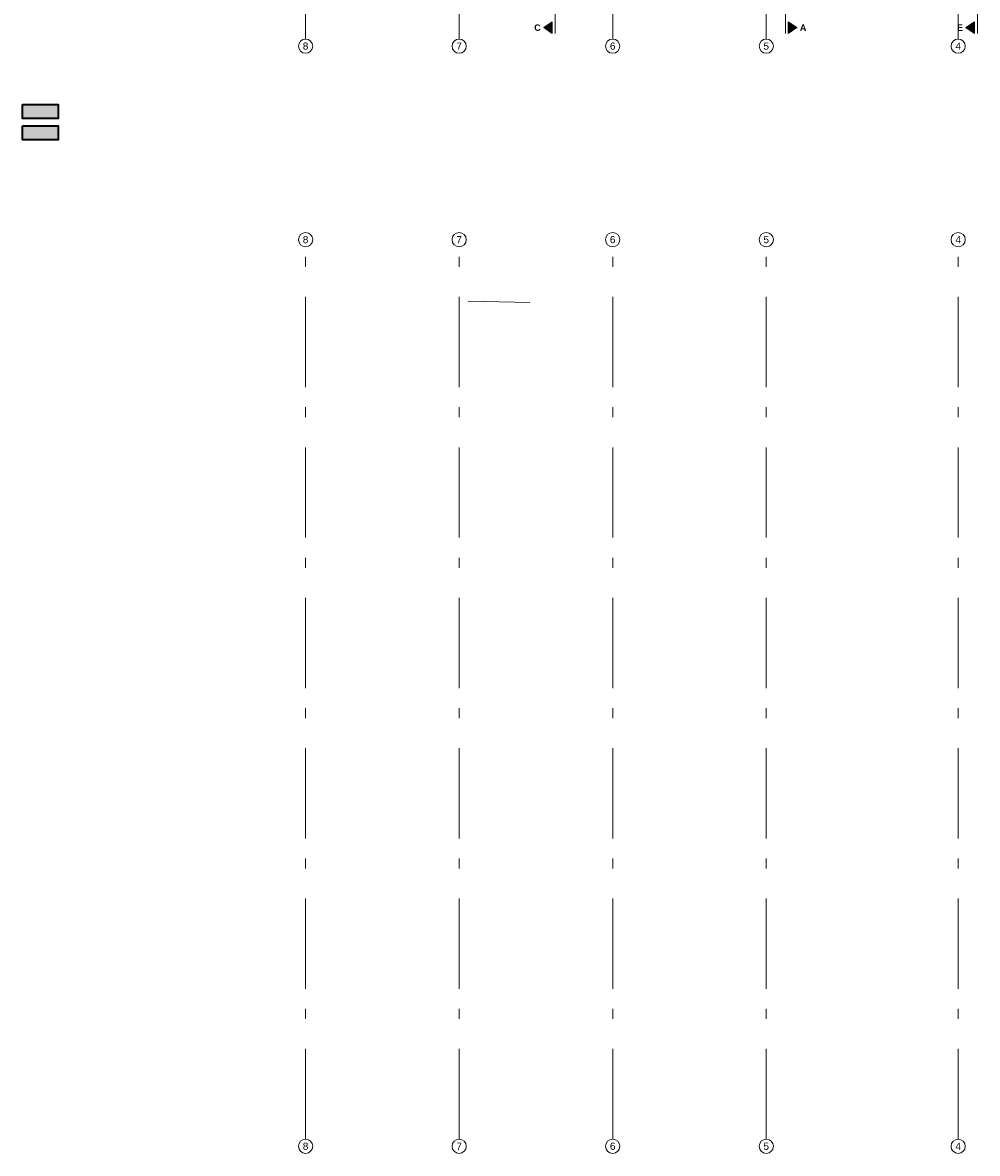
# Model space of a CAD drawing. Header units: metres. Extents: x -49 to 152, y -127 to 99.
# Tile 2 of 177: x -49 to -16, y -66 to -26. Entities that reach past the tile are written whole.
import ezdxf

# ---------------------------------------------------------------- set-up
doc = ezdxf.new("R2010")
doc.units = ezdxf.units.M
doc.linetypes.add('Achsen 01', pattern=[5.291531, 3.175, -1.058062, 0.352704, -0.705764])
doc.linetypes.add('ISO-08 Lang kurz gestrichelt', pattern=[9.144, 6.096, -0.762, 1.524, -0.762])
for name, color, linetype, lineweight, true_color in [('021_DA-Oberlichter. Dachausstieg', 7, 'ISO-08 Lang kurz gestrichelt', 18, 0x777777), ('031_Metallbauarbeiten-350 Lamellendecke DS', 7, 'Continuous', 35, 0x666666), ('AV1-Achsen', 1, 'Achsen 01', 18, 0xff0000)]:
    doc.layers.add(name, color=color, linetype=linetype, lineweight=lineweight, true_color=true_color)
for name, color, linetype, lineweight in [('_GRU (2D)', 7, 'Continuous', 9), ('_OG 3 - DS (2D)', 7, 'Continuous', 9), ('AV1-Schnitt Achsen', 7, 'Achsen 01', 18)]:
    doc.layers.add(name, color=color, linetype=linetype, lineweight=lineweight)
doc.styles.add('Arial', font='arial.ttf')
doc.styles.add('Arial (bold)', font='arialbd.ttf')

# ---------------------------------------------------------------- blocks, each defined once
blk = doc.blocks.new('OG 3 - DS (2D)')
at = {"layer": '031_Metallbauarbeiten-350 Lamellendecke DS', "linetype": 'Continuous', "lineweight": 0, "transparency": 33554508}
for color, points in [(5, [(-49.1, -28.8), (-47.85, -28.8), (-47.85, -29.3), (-49.1, -29.3)]), (240, [(-49.1, -29.55), (-47.85, -29.55), (-47.85, -30.05), (-49.1, -30.05)])]:
    blk.add_hatch(color=color, dxfattribs=at).paths.add_polyline_path(points)
at = {"layer": '031_Metallbauarbeiten-350 Lamellendecke DS', "color": 251, "linetype": 'Continuous', "lineweight": 35, "transparency": 33554687, "flags": 128}
for points in [[(-49.1, -28.8), (-47.85, -28.8), (-47.85, -29.3), (-49.1, -29.3)], [(-49.1, -29.55), (-47.85, -29.55), (-47.85, -30.05), (-49.1, -30.05)]]:
    blk.add_lwpolyline(points, close=True, dxfattribs=at)
blk = doc.blocks.new('Group-866')
at = {"layer": 'AV1-Achsen'}
blk.add_line((-16.2, -65.209), (-16.2, -33.809), dxfattribs=at)
at = {"layer": 'AV1-Achsen', "linetype": 'Continuous'}
for centre in [(-16.2, -33.559), (-16.2, -65.459)]:
    blk.add_circle(centre, 0.25, dxfattribs=at)
at = {"layer": 'AV1-Achsen', "char_height": 0.252, "attachment_point": 5, "line_spacing_factor": 0.969122, "style": 'Arial'}
for insert in [(-16.2, -33.559), (-16.2, -65.459)]:
    blk.add_mtext('4', dxfattribs=dict(at, insert=insert))
blk = doc.blocks.new('Group-867')
at = {"layer": 'AV1-Achsen'}
blk.add_line((-22.95, -65.209), (-22.95, -33.809), dxfattribs=at)
at = {"layer": 'AV1-Achsen', "linetype": 'Continuous'}
for centre in [(-22.95, -33.559), (-22.95, -65.459)]:
    blk.add_circle(centre, 0.25, dxfattribs=at)
at = {"layer": 'AV1-Achsen', "char_height": 0.252, "attachment_point": 5, "line_spacing_factor": 0.969122, "style": 'Arial'}
for insert in [(-22.95, -33.559), (-22.95, -65.459)]:
    blk.add_mtext('5', dxfattribs=dict(at, insert=insert))
blk = doc.blocks.new('Group-868')
at = {"layer": 'AV1-Achsen'}
blk.add_line((-28.35, -65.209), (-28.35, -33.809), dxfattribs=at)
at = {"layer": 'AV1-Achsen', "linetype": 'Continuous'}
for centre in [(-28.35, -33.559), (-28.35, -65.459)]:
    blk.add_circle(centre, 0.25, dxfattribs=at)
at = {"layer": 'AV1-Achsen', "char_height": 0.252, "attachment_point": 5, "line_spacing_factor": 0.969122, "style": 'Arial'}
for insert in [(-28.35, -33.559), (-28.35, -65.459)]:
    blk.add_mtext('6', dxfattribs=dict(at, insert=insert))
blk = doc.blocks.new('Group-869')
at = {"layer": 'AV1-Achsen'}
blk.add_line((-33.75, -65.209), (-33.75, -33.809), dxfattribs=at)
at = {"layer": 'AV1-Achsen', "linetype": 'Continuous'}
for centre in [(-33.75, -33.559), (-33.75, -65.459)]:
    blk.add_circle(centre, 0.25, dxfattribs=at)
at = {"layer": 'AV1-Achsen', "char_height": 0.252, "attachment_point": 5, "line_spacing_factor": 0.969122, "style": 'Arial'}
for insert in [(-33.75, -33.559), (-33.75, -65.459)]:
    blk.add_mtext('7', dxfattribs=dict(at, insert=insert))
blk = doc.blocks.new('Group-870')
at = {"layer": 'AV1-Achsen'}
blk.add_line((-39.15, -65.209), (-39.15, -33.809), dxfattribs=at)
at = {"layer": 'AV1-Achsen', "linetype": 'Continuous'}
for centre in [(-39.15, -33.559), (-39.15, -65.459)]:
    blk.add_circle(centre, 0.25, dxfattribs=at)
at = {"layer": 'AV1-Achsen', "char_height": 0.252, "attachment_point": 5, "line_spacing_factor": 0.969122, "style": 'Arial'}
for insert in [(-39.15, -33.559), (-39.15, -65.459)]:
    blk.add_mtext('8', dxfattribs=dict(at, insert=insert))
blk = doc.blocks.new('Group-874')
at = {"layer": 'AV1-Achsen'}
blk.add_line((-16.2, -26.5), (-16.2, 4.9), dxfattribs=at)
at = {"layer": 'AV1-Achsen', "linetype": 'Continuous'}
for centre in [(-16.2, 5.15), (-16.2, -26.75)]:
    blk.add_circle(centre, 0.25, dxfattribs=at)
at = {"layer": 'AV1-Achsen', "char_height": 0.252, "attachment_point": 5, "line_spacing_factor": 0.969122, "style": 'Arial'}
for insert in [(-16.2, 5.15), (-16.2, -26.75)]:
    blk.add_mtext('4', dxfattribs=dict(at, insert=insert))
blk = doc.blocks.new('Group-875')
at = {"layer": 'AV1-Achsen'}
blk.add_line((-22.95, -26.5), (-22.95, 4.9), dxfattribs=at)
at = {"layer": 'AV1-Achsen', "linetype": 'Continuous'}
for centre in [(-22.95, 5.15), (-22.95, -26.75)]:
    blk.add_circle(centre, 0.25, dxfattribs=at)
at = {"layer": 'AV1-Achsen', "char_height": 0.252, "attachment_point": 5, "line_spacing_factor": 0.969122, "style": 'Arial'}
for insert in [(-22.95, 5.15), (-22.95, -26.75)]:
    blk.add_mtext('5', dxfattribs=dict(at, insert=insert))
blk = doc.blocks.new('Group-876')
at = {"layer": 'AV1-Achsen'}
blk.add_line((-28.35, -26.5), (-28.35, 4.9), dxfattribs=at)
at = {"layer": 'AV1-Achsen', "linetype": 'Continuous'}
for centre in [(-28.35, 5.15), (-28.35, -26.75)]:
    blk.add_circle(centre, 0.25, dxfattribs=at)
at = {"layer": 'AV1-Achsen', "char_height": 0.252, "attachment_point": 5, "line_spacing_factor": 0.969122, "style": 'Arial'}
for insert in [(-28.35, 5.15), (-28.35, -26.75)]:
    blk.add_mtext('6', dxfattribs=dict(at, insert=insert))
blk = doc.blocks.new('Group-877')
at = {"layer": 'AV1-Achsen'}
blk.add_line((-33.75, -26.5), (-33.75, 4.9), dxfattribs=at)
at = {"layer": 'AV1-Achsen', "linetype": 'Continuous'}
for centre in [(-33.75, 5.15), (-33.75, -26.75)]:
    blk.add_circle(centre, 0.25, dxfattribs=at)
at = {"layer": 'AV1-Achsen', "char_height": 0.252, "attachment_point": 5, "line_spacing_factor": 0.969122, "style": 'Arial'}
for insert in [(-33.75, 5.15), (-33.75, -26.75)]:
    blk.add_mtext('7', dxfattribs=dict(at, insert=insert))
blk = doc.blocks.new('Group-878')
at = {"layer": 'AV1-Achsen'}
blk.add_line((-39.15, -26.5), (-39.15, 4.9), dxfattribs=at)
at = {"layer": 'AV1-Achsen', "linetype": 'Continuous'}
for centre in [(-39.15, 5.15), (-39.15, -26.75)]:
    blk.add_circle(centre, 0.25, dxfattribs=at)
at = {"layer": 'AV1-Achsen', "char_height": 0.252, "attachment_point": 5, "line_spacing_factor": 0.969122, "style": 'Arial'}
for insert in [(-39.15, 5.15), (-39.15, -26.75)]:
    blk.add_mtext('8', dxfattribs=dict(at, insert=insert))
blk = doc.blocks.new('Group-888')
at = {"layer": 'AV1-Schnitt Achsen', "linetype": 'Continuous', "lineweight": 0}
for points in [[(-15.625, 4.3), (-15.625, 4.7), (-15.925, 4.5)], [(-15.625, -25.9), (-15.625, -26.3), (-15.925, -26.1)]]:
    blk.add_hatch(color=7, dxfattribs=at).paths.add_polyline_path(points)
at = {"layer": 'AV1-Schnitt Achsen'}
blk.add_line((-15.525, -26.3), (-15.525, 4.7), dxfattribs=at)
at = {"layer": 'AV1-Schnitt Achsen', "linetype": 'Continuous', "flags": 128}
for points in [[(-15.625, 4.3), (-15.625, 4.7), (-15.925, 4.5)], [(-15.625, -25.9), (-15.625, -26.3), (-15.925, -26.1)]]:
    blk.add_lwpolyline(points, close=True, dxfattribs=at)
at = {"layer": 'AV1-Schnitt Achsen', "char_height": 0.227, "attachment_point": 4, "line_spacing_factor": 0.969122, "style": 'Arial (bold)'}
for insert in [(-16.243, 4.5), (-16.243, -26.1)]:
    blk.add_mtext('E', dxfattribs=dict(at, insert=insert))
blk = doc.blocks.new('Group-890')
at = {"layer": 'AV1-Schnitt Achsen', "linetype": 'Continuous', "lineweight": 0}
for points in [[(-22.175, 4.3), (-22.175, 4.7), (-21.875, 4.5)], [(-22.175, -25.9), (-22.175, -26.3), (-21.875, -26.1)]]:
    blk.add_hatch(color=7, dxfattribs=at).paths.add_polyline_path(points)
at = {"layer": 'AV1-Schnitt Achsen'}
blk.add_line((-22.275, -26.3), (-22.275, 4.7), dxfattribs=at)
at = {"layer": 'AV1-Schnitt Achsen', "linetype": 'Continuous', "flags": 128}
for points in [[(-22.175, 4.3), (-22.175, 4.7), (-21.875, 4.5)], [(-22.175, -25.9), (-22.175, -26.3), (-21.875, -26.1)]]:
    blk.add_lwpolyline(points, close=True, dxfattribs=at)
at = {"layer": 'AV1-Schnitt Achsen', "char_height": 0.227, "attachment_point": 6, "line_spacing_factor": 0.969122, "style": 'Arial (bold)'}
for insert in [(-21.539, 4.5), (-21.539, -26.1)]:
    blk.add_mtext('A', dxfattribs=dict(at, insert=insert))
blk = doc.blocks.new('Group-891')
at = {"layer": 'AV1-Schnitt Achsen', "linetype": 'Continuous', "lineweight": 0}
for points in [[(-30.475, 4.3), (-30.475, 4.7), (-30.775, 4.5)], [(-30.475, -25.9), (-30.475, -26.3), (-30.775, -26.1)]]:
    blk.add_hatch(color=7, dxfattribs=at).paths.add_polyline_path(points)
at = {"layer": 'AV1-Schnitt Achsen'}
blk.add_line((-30.375, -26.3), (-30.375, 4.7), dxfattribs=at)
at = {"layer": 'AV1-Schnitt Achsen', "linetype": 'Continuous', "flags": 128}
for points in [[(-30.475, 4.3), (-30.475, 4.7), (-30.775, 4.5)], [(-30.475, -25.9), (-30.475, -26.3), (-30.775, -26.1)]]:
    blk.add_lwpolyline(points, close=True, dxfattribs=at)
at = {"layer": 'AV1-Schnitt Achsen', "char_height": 0.227, "attachment_point": 4, "line_spacing_factor": 0.969122, "style": 'Arial (bold)'}
for insert in [(-31.111, 4.5), (-31.111, -26.1)]:
    blk.add_mtext('C', dxfattribs=dict(at, insert=insert))
blk = doc.blocks.new('GRU (2D)')
at = {"layer": '021_DA-Oberlichter. Dachausstieg', "lineweight": 18}
blk.add_line((-33.435, -35.729), (-31.263, -35.773), dxfattribs=at)
at = {"layer": 'AV1-Achsen', "color": 7}
for name in ['Group-878', 'Group-877', 'Group-876', 'Group-875', 'Group-874', 'Group-870', 'Group-869', 'Group-868', 'Group-867', 'Group-866']:
    blk.add_blockref(name, (0, 0), dxfattribs=at)
at = {"layer": 'AV1-Schnitt Achsen', "color": 7}
for name in ['Group-891', 'Group-890', 'Group-888']:
    blk.add_blockref(name, (0, 0), dxfattribs=at)

msp = doc.modelspace()

# ---------------------------------------------------------------- block references
at = {"layer": '_OG 3 - DS (2D)'}
msp.add_blockref('OG 3 - DS (2D)', (0, 0), dxfattribs=at)

# ---------------------------------------------------------------- next in the draw order: block references
at = {"layer": '_GRU (2D)'}
msp.add_blockref('GRU (2D)', (0, 0), dxfattribs=at)

doc.saveas('drawing.dxf')
